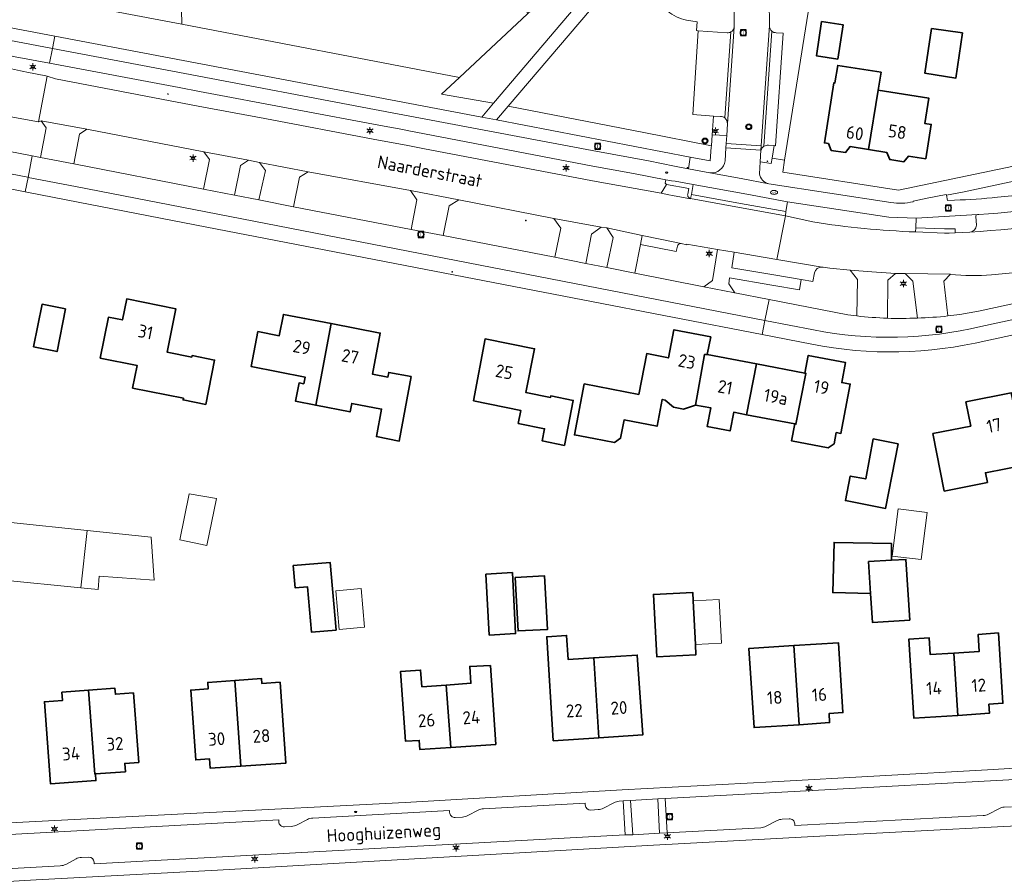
# Model space of a CAD drawing. Header units: metres. Extents: x 140853 to 145288, y 474558 to 480269.
# Tile 240 of 256: x 143818 to 143956, y 478619 to 478738. Entities that reach past the tile are written whole.
import ezdxf
from ezdxf.enums import TextEntityAlignment as Align

# ---------------------------------------------------------------- set-up
doc = ezdxf.new("R2010")
doc.units = ezdxf.units.M
doc.header["$MEASUREMENT"] = 0
for name, color, linetype, lineweight in [('B-WE-GR-BEPLANTING_CULTUUR_BOSPLANTSOEN-G', 90, 'GR-PLANTSOEN', 18), ('B-WE-GR-BEPLANTING_CULTUUR_HEESTERS-G', 90, 'Continuous', 18), ('B-WE-GR-GRAS_KRUIDENRIJK-G', 80, 'Continuous', 18), ('B-WE-GR-GROENVOORZIENING-G', 80, 'Continuous', 18), ('B-WE-IE-TERREINAFSCHEIDING_KUNSTMATIG_HEKWERK-G', 20, 'IE-TERREINAFSCHEIDING-KUNSTMATIG', 18), ('B-WE-KL-ET_LS_OV_LICHTMAST-S', 190, 'Continuous', 18), ('B-WE-KL-WATER_BRANDLEIDING_PUT-S', 150, 'Continuous', 18), ('B-WE-KL-WATER_PUT-S', 170, 'Continuous', 18), ('B-WE-OG-BEBOUWING-G', 7, 'Continuous', 35), ('B-WE-OG-BEBOUWING_BIJGEBOUW-G', 7, 'Continuous', 18), ('B-WE-OG-BEBOUWING_HUISNUMMER-T18', 10, 'Continuous', 18), ('B-WE-OG-BEBOUWING_STRAATNAAM-T18', 10, 'Continuous', 18), ('B-WE-OG-TERREIN_ERF-G', 7, 'Continuous', 18), ('B-WE-RI-DRAINAGE_PUT-S', 90, 'Continuous', 18), ('B-WE-RI-GWA_RIOOLPUT-S', 30, 'Continuous', 18), ('B-WE-VH-GOOT-G', 170, 'Continuous', 18), ('B-WE-VH-VERHARDING_ASFALT-G', 252, 'Continuous', 18), ('B-WE-VH-VERHARDING_BETON-G', 252, 'Continuous', 18), ('B-WE-VH-VERHARDING_BETONSTRAATSTEEN-G', 252, 'Continuous', 18), ('B-WE-VH-VERHARDING_FUNDERING_ZAND-G', 7, 'Continuous', 18), ('B-WE-VH-VERHARDING_TEGEL-G', 252, 'Continuous', 18), ('X-XX-XX-ALGEMEEN-S', 7, 'Continuous', 18)]:
    doc.layers.add(name, color=color, linetype=linetype, lineweight=lineweight)
doc.styles.add('NLCS-ISO', font='txt')
doc.linetypes.add('GR-PLANTSOEN', pattern='A,0,[179,NLCS.shx,S=2,R=0,X=0,Y=0],-4', length=4)
doc.linetypes.add('IE-TERREINAFSCHEIDING-KUNSTMATIG', pattern='A,4,[82,NLCS.shx,S=0.75,R=90,X=0,Y=0],4,-2', length=10)

# ---------------------------------------------------------------- blocks, each defined once
blk = doc.blocks.new('SIE-WEG_AFVALBAK_TYPE_01')
for radius in [0.25, 0.156]:
    blk.add_circle((0, 0), radius)
blk = doc.blocks.new('B-SIE-WEG_LICHTMAST-SO')
at = {"ltscale": 0.1}
for p, q in [((-1.1, 0.63), (-2.19, 1.27)), ((0, 1.27), (0, 2.53)), ((1.1, 0.63), (2.19, 1.27)), ((-1.1, -0.63), (-2.19, -1.27)), ((0, -1.27), (0, -2.53)), ((1.1, -0.63), (2.19, -1.27))]:
    blk.add_line(p, q, dxfattribs=at)
at = {"flags": 128}
for points in [[(-1.16, 0.5), (1.16, 0.5)], [(-1.16, -0.5), (1.16, -0.5)]]:
    blk.add_lwpolyline(points, dxfattribs=at)
at = {"ltscale": 0.1}
blk.add_circle((0, 0), 1.27, dxfattribs=at)
at = {"style": 'NLCS-ISO'}
blk.add_attdef('TYPE', text='', height=1.8, dxfattribs=at).set_placement((0, 2.53), align=Align.BOTTOM_CENTER)
blk = doc.blocks.new('SRI-PUT_INSPECTIE-SO')
at = {"lineweight": -3, "flags": 128}
blk.add_lwpolyline([(-2, -2), (2, -2), (2, 2), (-2, 2)], close=True, dxfattribs=at)
at = {"lineweight": -3, "ltscale": 1.5}
blk.add_circle((0, 0), 2, dxfattribs=at)
at = {"ltscale": 0.1, "style": 'NLCS-ISO'}
blk.add_text('I', height=2.5, dxfattribs=at).set_placement((0, -0.01), align=Align.MIDDLE_CENTER)
blk = doc.blocks.new('SRI-DRAIN_PUT-SO')
at = {"lineweight": -3}
for radius in [2, 1.5]:
    blk.add_circle((0, 0), radius, dxfattribs=at)
blk = doc.blocks.new('SKL-WATERLEIDINGPUT-SO')
at = {"color": 0, "linetype": 'ByBlock', "lineweight": 18}
blk.add_ellipse((0, 0), major_axis=(2.5, 0), ratio=0.54, dxfattribs=at)
at = {"color": 0, "linetype": 'ByBlock', "lineweight": 18, "style": 'NLCS-ISO'}
blk.add_text('wl', height=1.8, dxfattribs=at).set_placement((0, 0), align=Align.MIDDLE_CENTER)
blk = doc.blocks.new('SIE-WEG_STRAATPOT_BRANDKRAAN-SO')
blk.add_ellipse((0, 0), major_axis=(-0.729, 0), ratio=0.685994)
at = {"style": 'NLCS-ISO'}
blk.add_text('BR', height=0.4, dxfattribs=at).set_placement((-0.3, -0.15))

msp = doc.modelspace()

# ---------------------------------------------------------------- linework, layer by layer
at = {"layer": 'B-WE-GR-BEPLANTING_CULTUUR_BOSPLANTSOEN-G', "ltscale": 0.2, "flags": 128}
msp.add_lwpolyline([(143752.79, 478763.575), (143748.222, 478763.195), (143750.563, 478757.841), (143750.563, 478757.841, -0.1656667), (143750.785, 478754.69), (143750.785, 478754.69), (143750.816, 478754.681), (143750.816, 478754.665), (143751.305, 478754.568), (143751.346, 478754.772), (143776.556, 478750), (143841.064, 478737.794), (143840.779, 478750), (143835.314, 478750), (143834.135, 478750), (143827.509, 478751.428), (143809.605, 478755.286), (143804.724, 478756.41), (143780.833, 478761.292), (143777.65, 478761.87), (143775.721, 478762.312), (143765.199, 478764.727), (143758.526, 478764.052), (143752.79, 478763.575)], format="xyb", close=True, dxfattribs=at)
at = {"layer": 'B-WE-GR-BEPLANTING_CULTUUR_HEESTERS-G', "ltscale": 0.2, "flags": 128}
msp.add_lwpolyline([(143808.721, 478739.651, 0.039774), (143815.99, 478737.524), (143815.99, 478737.524), (143823.325, 478736.134), (143838.58, 478733.244), (143860.158, 478729.133), (143882.983, 478724.844), (143884.612, 478726.761), (143877.353, 478728.029), (143879.861, 478730.364), (143879.861, 478730.364), (143841.064, 478737.794), (143776.556, 478750)], format="xyb", dxfattribs=at)
msp.add_lwpolyline([(143877.353, 478728.029), (143884.612, 478726.761), (143901.073, 478746.131), (143898.872, 478748.067), (143889.385, 478739.233), (143879.861, 478730.364), (143877.353, 478728.029)], close=True, dxfattribs=at)
msp.add_lwpolyline([(143908.958, 478739.641), (143902.345, 478744.81), (143886.649, 478726.365), (143905.624, 478722.676), (143915.056, 478720.842), (143915.158, 478722.348), (143915.336, 478724.98), (143912.453, 478725.195), (143913.213, 478736.877), (143912.968, 478736.915), (143913.052, 478738.152), (143911.591, 478738.388), (143911.591, 478738.388, -0.1394364), (143908.958, 478739.641)], format="xyb", close=True, dxfattribs=at)
at = {"layer": 'B-WE-GR-GRAS_KRUIDENRIJK-G', "ltscale": 0.2, "flags": 128}
msp.add_lwpolyline([(143812.666, 478733.019, 0.0374184), (143819.426, 478731.09), (143819.426, 478731.09), (143822.074, 478730.601), (143822.265, 478730.537), (143823.418, 478730.153), (143839.466, 478727.114), (143844.128, 478726.231), (143852.669, 478724.614), (143867.813, 478721.77), (143872.629, 478720.865), (143874.769, 478720.463), (143898.437, 478715.931), (143908.035, 478714.192), (143908.761, 478715.415), (143908.615, 478715.622), (143908.701, 478716.094), (143904.162, 478716.953), (143898.51, 478717.985), (143872.552, 478722.969), (143871.967, 478723.079), (143869.323, 478723.576), (143843.566, 478728.422), (143840.704, 478728.96), (143822.611, 478732.364), (143817.792, 478733.27)], format="xyb", dxfattribs=at)
for points in [[(143825.976, 478718.285), (143844.125, 478714.779), (143844.948, 478718.906), (143844.133, 478719.989), (143827.83, 478723.135), (143826.773, 478722.427), (143825.976, 478718.285)], [(143851.851, 478713.269), (143852.753, 478717.387), (143851.944, 478718.512), (143850.371, 478718.822), (143849.289, 478718.064), (143848.447, 478713.928), (143851.851, 478713.269)], [(143873.02, 478714.599), (143858.708, 478717.188), (143857.499, 478716.443), (143856.679, 478712.313), (143873.136, 478709.157), (143873.928, 478713.274), (143873.02, 478714.599)], [(143879.789, 478713.267), (143878.425, 478712.449), (143877.568, 478708.294), (143893.196, 478705.258), (143894.023, 478709.333), (143893.059, 478710.656), (143879.789, 478713.267)], [(143900.466, 478703.82), (143901.318, 478708.019), (143900.433, 478709.349), (143899.67, 478709.482), (143898.327, 478708.501), (143897.529, 478704.392), (143900.466, 478703.82)]]:
    msp.add_lwpolyline(points, close=True, dxfattribs=at)
for points in [[(143961.873, 478716.881), (143950.136, 478714.368), (143947.879, 478713.923), (143948.015, 478713.206), (143949.032, 478713.239), (143949.032, 478713.239, 0.0206464), (143955.039, 478713.659), (143955.039, 478713.659), (143958.017, 478713.934), (143960.989, 478714.272), (143962.978, 478714.503), (143962.978, 478714.503, 0.0233084), (143974.825, 478716.485), (143974.825, 478716.485), (143975.33, 478716.621), (143974.717, 478719.615), (143961.873, 478716.881)], [(143925.395, 478711.063), (143929.221, 478710.199), (143929.221, 478710.199, 0.0291859), (143943.573, 478708.795), (143943.573, 478708.795), (143943.612, 478709.383), (143943.676, 478710.738), (143939.819, 478710.84), (143925.7, 478713.024), (143925.447, 478711.656), (143925.395, 478711.063)], [(143904.371, 478703.058), (143914.019, 478701.131), (143915.2, 478702.002), (143915.914, 478706.348), (143911.626, 478707.074), (143911.612, 478707.009), (143910.846, 478707.202), (143910.846, 478707.202, 0.4256279), (143910.306, 478706.788), (143910.306, 478706.788), (143910.154, 478706.057), (143905.148, 478707.033), (143904.371, 478703.058)], [(143930.662, 478703.861), (143930.532, 478703.883), (143930.532, 478703.883, 0.3891791), (143929.46, 478703.082), (143929.46, 478703.082), (143929.24, 478701.872), (143927.616, 478702.159), (143927.381, 478700.722), (143923.495, 478701.38), (143917.607, 478702.376), (143917.468, 478701.53), (143918.312, 478700.301), (143923.108, 478699.374), (143934.121, 478697.245), (143935.376, 478697.068), (143935.459, 478702.148), (143934.447, 478703.454), (143931.62, 478703.723), (143930.662, 478703.861)], [(143943.846, 478696.776), (143943.2, 478701.942), (143942.134, 478703.011), (143940.772, 478703.012), (143939.71, 478702.047), (143939.649, 478696.749), (143939.649, 478696.749, 0.0202533), (143943.846, 478696.776)], [(143948.458, 478702.887), (143947.501, 478701.904), (143948.101, 478697.063), (143949.759, 478697.259), (143952.378, 478697.721), (143962.928, 478700.007), (143962.41, 478702.59), (143961.062, 478703.471), (143954.202, 478702.801), (143954.202, 478702.801, -0.0470055), (143948.458, 478702.887)]]:
    msp.add_lwpolyline(points, format="xyb", close=True, dxfattribs=at)
at = {"layer": 'B-WE-GR-GROENVOORZIENING-G', "ltscale": 0.2, "flags": 128}
for points in [[(143841.064, 478737.794), (143879.861, 478730.364), (143889.385, 478739.233), (143886.56, 478755.578), (143884.8, 478769.444), (143884.698, 478770.245), (143884.264, 478776.936), (143861.915, 478778.657), (143840.051, 478780.468), (143840.072, 478779.027), (143840.193, 478770.939), (143840.72, 478752.918), (143840.779, 478750), (143841.064, 478737.794)], [(143885.029, 478724.462), (143912.111, 478719.258), (143914.882, 478718.725), (143915.042, 478720.642), (143915.056, 478720.842), (143905.624, 478722.676), (143886.649, 478726.365), (143885.029, 478724.462)]]:
    msp.add_lwpolyline(points, close=True, dxfattribs=at)
msp.add_lwpolyline([(143921.98, 478720.209), (143921.853, 478718.588), (143923.414, 478718.349), (143923.537, 478719.086), (143923.835, 478720.845), (143923.025, 478720.895), (143923.025, 478720.895, 0.1702564), (143922.403, 478720.763), (143922.403, 478720.763, 0.1893814), (143921.98, 478720.209)], format="xyb", close=True, dxfattribs=at)
at = {"layer": 'B-WE-IE-TERREINAFSCHEIDING_KUNSTMATIG_HEKWERK-G', "ltscale": 0.2, "flags": 128}
for points in [[(143776.556, 478750), (143841.064, 478737.794)], [(143841.064, 478737.794), (143840.779, 478750)], [(143889.385, 478739.233), (143879.861, 478730.364)]]:
    msp.add_lwpolyline(points, dxfattribs=at)
at = {"layer": 'B-WE-OG-BEBOUWING-G', "ltscale": 0.2, "flags": 128}
for points in [[(143930.454, 478738.197), (143929.716, 478733.404), (143932.71, 478732.943), (143933.448, 478737.736), (143930.454, 478738.197)], [(143945.798, 478737.22), (143944.882, 478730.95), (143949.198, 478730.265), (143950.122, 478736.588), (143945.798, 478737.22)], [(143937.006, 478720.287), (143938.364, 478728.61), (143938.762, 478731.093), (143932.706, 478732.051), (143932.319, 478729.602), (143932.161, 478729.627), (143930.835, 478721.238), (143931.399, 478721.149), (143931.789, 478720.18), (143933.786, 478719.888), (143934.448, 478720.708), (143937.006, 478720.287)], [(143937.006, 478720.287), (143939.564, 478719.867), (143939.978, 478718.89), (143941.935, 478718.595), (143942.59, 478719.396), (143944.994, 478719.012), (143945.762, 478723.811), (143944.854, 478723.956), (143945.418, 478727.481), (143938.364, 478728.61), (143937.006, 478720.287)], [(143844.42, 478684.716), (143845.658, 478690.901), (143842.501, 478691.538), (143842.46, 478691.332), (143839.009, 478692.029), (143840.228, 478698.067), (143833.38, 478699.449), (143832.786, 478696.509), (143830.83, 478696.882), (143829.681, 478691.194), (143834.837, 478690.152), (143834.201, 478687.006), (143841.307, 478685.57), (143841.264, 478685.354), (143844.42, 478684.716)], [(143824.852, 478698.04), (143821.559, 478698.704), (143820.36, 478692.756), (143823.653, 478692.092), (143824.852, 478698.04)], [(143861.92, 478696.005), (143855.276, 478697.288), (143854.7, 478694.303), (143851.715, 478694.879), (143850.77, 478689.989), (143858.301, 478688.534), (143858.119, 478687.592), (143857.461, 478687.719), (143856.964, 478685.147), (143859.782, 478684.602), (143861.92, 478696.005)], [(143861.92, 478696.005), (143859.782, 478684.602), (143864.583, 478683.674), (143864.813, 478684.862), (143868.995, 478684.054), (143868.254, 478680.215), (143871.443, 478679.599), (143873.099, 478688.598), (143869.985, 478689.172), (143869.862, 478688.534), (143867.692, 478688.953), (143868.798, 478694.677), (143861.92, 478696.005)], [(143897.271, 478687.583), (143895.924, 478680.462), (143898.655, 478679.945), (143901.521, 478679.403), (143902.367, 478679.98), (143902.867, 478682.554), (143907.458, 478681.663), (143908.185, 478685.403), (143908.617, 478685.319), (143909.756, 478684.314), (143911.169, 478684.039), (143912.851, 478684.633), (143914.094, 478691.705), (143914.483, 478691.668), (143914.961, 478694.132), (143909.818, 478695.13), (143909.058, 478691.213), (143906.015, 478691.804), (143904.908, 478686.101), (143897.271, 478687.583)], [(143881.841, 478685.231), (143888.441, 478683.863), (143888.07, 478682.071), (143891.751, 478681.308), (143891.406, 478679.644), (143894.52, 478678.998), (143895.763, 478685.282), (143892.624, 478685.903), (143892.581, 478685.687), (143889.148, 478686.366), (143890.36, 478692.497), (143883.435, 478693.866), (143881.841, 478685.231)], [(143912.851, 478684.633), (143914.984, 478684.226), (143914.487, 478681.628), (143917.673, 478681.02), (143918.169, 478683.617), (143919.959, 478683.276), (143921.334, 478690.368), (143914.483, 478691.668), (143914.094, 478691.705), (143912.851, 478684.633)], [(143928.105, 478689.083), (143928.265, 478689.051), (143926.86, 478681.956), (143926.698, 478681.988), (143926.249, 478679.626), (143931.358, 478678.657), (143932.2, 478679.23), (143932.496, 478680.792), (143933.145, 478680.669), (143934.449, 478687.543), (143933.27, 478687.768), (143933.802, 478690.548), (143928.577, 478691.548), (143928.105, 478689.083)], [(143928.105, 478689.083), (143921.334, 478690.368), (143919.959, 478683.276), (143926.698, 478681.988), (143926.86, 478681.956), (143928.265, 478689.051), (143928.105, 478689.083)], [(143956.918, 478686.331), (143950.602, 478685.073), (143951.274, 478681.699), (143945.988, 478680.646), (143947.586, 478672.624), (143953.608, 478673.823), (143953.34, 478675.167), (143959.013, 478676.297), (143956.918, 478686.331)], [(143941.132, 478679.229), (143937.671, 478679.899), (143936.61, 478674.311), (143934.453, 478674.716), (143933.787, 478671.28), (143939.383, 478670.197), (143941.132, 478679.229)], [(143940.226, 478662.958), (143940.213, 478665.302), (143932.185, 478665.449), (143932.017, 478658.44), (143937.287, 478658.313), (143937.012, 478662.759), (143940.226, 478662.958)], [(143862.621, 478653.211), (143861.817, 478662.633), (143856.651, 478662.219), (143856.918, 478659.096), (143858.645, 478659.243), (143859.185, 478652.917), (143862.621, 478653.211)], [(143937.287, 478658.313), (143937.538, 478654.271), (143942.763, 478654.595), (143942.236, 478663.083), (143940.226, 478662.958), (143937.012, 478662.759), (143937.287, 478658.313)], [(143884.002, 478652.519), (143887.695, 478652.711), (143887.252, 478661.226), (143883.56, 478661.002), (143884.002, 478652.519)], [(143887.664, 478660.55), (143888.052, 478653.084), (143892.154, 478653.282), (143891.764, 478660.763), (143887.664, 478660.55)], [(143912.822, 478651.202), (143912.507, 478657.268), (143912.444, 478658.465), (143906.966, 478658.18), (143907.419, 478649.477), (143912.897, 478649.762), (143912.822, 478651.202)], [(143898.626, 478649.337), (143895.039, 478649.109), (143894.826, 478652.452), (143892.052, 478652.276), (143892.975, 478637.765), (143899.339, 478638.171), (143898.626, 478649.337)], [(143948.92, 478649.98), (143945.621, 478649.775), (143945.475, 478652.131), (143942.651, 478651.956), (143943.335, 478640.901), (143949.478, 478641.302), (143948.92, 478649.98)], [(143949.478, 478641.302), (143953.901, 478641.59), (143953.818, 478642.857), (143955.784, 478642.985), (143955.144, 478652.804), (143952.311, 478652.574), (143952.458, 478650.199), (143948.92, 478649.98), (143949.478, 478641.302)], [(143927.313, 478639.998), (143926.568, 478651.042), (143920.285, 478650.648), (143921.017, 478639.582), (143927.313, 478639.998)], [(143927.313, 478639.998), (143931.569, 478640.28), (143931.485, 478641.557), (143933.422, 478641.685), (143932.792, 478651.432), (143926.568, 478651.042), (143927.313, 478639.998)], [(143899.339, 478638.171), (143905.46, 478638.562), (143904.697, 478649.723), (143898.626, 478649.337), (143899.339, 478638.171)], [(143877.992, 478645.534), (143878.649, 478636.818), (143884.922, 478637.235), (143884.19, 478648.251), (143881.299, 478648.127), (143881.473, 478645.793), (143877.992, 478645.534)], [(143877.992, 478645.534), (143874.612, 478645.283), (143874.438, 478647.617), (143871.616, 478647.407), (143872.339, 478637.682), (143874.255, 478637.809), (143874.34, 478636.531), (143878.649, 478636.818), (143877.992, 478645.534)], [(143848.499, 478646.179), (143844.709, 478645.909), (143844.773, 478645.011), (143842.329, 478644.837), (143843.023, 478635.08), (143844.949, 478635.21), (143845.035, 478633.933), (143849.304, 478634.22), (143848.499, 478646.179)], [(143848.499, 478646.179), (143849.304, 478634.22), (143855.63, 478634.646), (143854.803, 478645.926), (143852.26, 478645.745), (143852.21, 478646.443), (143848.499, 478646.179)], [(143829.002, 478633.114), (143828.905, 478633.107), (143828.054, 478644.807), (143824.338, 478644.522), (143824.425, 478643.385), (143821.875, 478643.19), (143822.713, 478631.738), (143829.07, 478632.203), (143829.002, 478633.114)], [(143828.054, 478644.807), (143828.905, 478633.107), (143829.002, 478633.114), (143833.196, 478633.421), (143833.11, 478634.596), (143835.065, 478634.739), (143834.324, 478644.434), (143831.801, 478644.241), (143831.737, 478645.088), (143828.054, 478644.807)]]:
    msp.add_lwpolyline(points, close=True, dxfattribs=at)
at = {"layer": 'B-WE-OG-BEBOUWING_BIJGEBOUW-G', "ltscale": 0.2, "flags": 128}
for points in [[(143844.585, 478665.031), (143845.907, 478671.598), (143842.098, 478672.211), (143840.806, 478665.792), (143844.585, 478665.031)], [(143940.3, 478663.506), (143944.337, 478663.066), (143945.189, 478669.606), (143941.163, 478670.131), (143940.3, 478663.506)], [(143826.961, 478659.105), (143827.862, 478667.117), (143817.173, 478668.218), (143815.77, 478660.204), (143826.961, 478659.105)], [(143827.862, 478667.117), (143826.961, 478659.105), (143829.391, 478658.867), (143829.522, 478660.732), (143837.209, 478660.19), (143836.803, 478666.196), (143827.862, 478667.117)], [(143863.04, 478653.295), (143866.601, 478653.594), (143866.144, 478659.027), (143862.586, 478658.702), (143863.04, 478653.295)], [(143912.822, 478651.202), (143916.455, 478651.392), (143916.139, 478657.457), (143912.507, 478657.268), (143912.822, 478651.202)]]:
    msp.add_lwpolyline(points, close=True, dxfattribs=at)
at = {"layer": 'B-WE-OG-TERREIN_ERF-G', "ltscale": 0.2, "flags": 128}
for points in [[(143930.226, 478750), (143925.278, 478718.798), (143925.035, 478717.16), (143941.199, 478714.623), (143977.577, 478722.231), (143980.018, 478722.732), (144000, 478727.082), (144028.723, 478733.33), (144028.661, 478733.624), (144032.086, 478734.344), (144032.148, 478734.051), (144036.979, 478735.067), (144036.961, 478735.165), (144040.851, 478736.035), (144042.831, 478736.484), (144043.029, 478736.564), (144060.952, 478741.922)], [(143809.776, 478625.904), (143843.164, 478627.62), (143872.27, 478629.136), (143902.571, 478630.919), (143923.525, 478632.028), (143953.611, 478633.708), (143988.701, 478635.808)], [(143966.637, 478626.319), (143932.752, 478624.567), (143906.149, 478623.111), (143872.771, 478621.197), (143846.043, 478619.694), (143820.714, 478618.318), (143792.429, 478616.661)]]:
    msp.add_lwpolyline(points, dxfattribs=at)
for points in [[(143930.454, 478738.197), (143933.448, 478737.736), (143932.71, 478732.943), (143929.716, 478733.404), (143930.454, 478738.197)], [(143945.798, 478737.22), (143950.122, 478736.588), (143949.198, 478730.265), (143944.882, 478730.95), (143945.798, 478737.22)], [(143938.364, 478728.61), (143945.418, 478727.481), (143944.854, 478723.956), (143945.762, 478723.811), (143944.994, 478719.012), (143942.59, 478719.396), (143941.935, 478718.595), (143939.978, 478718.89), (143939.564, 478719.867), (143937.006, 478720.287), (143934.448, 478720.708), (143933.786, 478719.888), (143931.789, 478720.18), (143931.399, 478721.149), (143930.835, 478721.238), (143932.161, 478729.627), (143932.319, 478729.602), (143932.706, 478732.051), (143938.762, 478731.093), (143938.364, 478728.61)], [(143844.42, 478684.716), (143841.264, 478685.354), (143841.307, 478685.57), (143834.201, 478687.006), (143834.837, 478690.152), (143829.681, 478691.194), (143830.83, 478696.882), (143832.786, 478696.509), (143833.38, 478699.449), (143840.228, 478698.067), (143839.009, 478692.029), (143842.46, 478691.332), (143842.501, 478691.538), (143845.658, 478690.901), (143844.42, 478684.716)], [(143824.852, 478698.04), (143823.653, 478692.092), (143820.36, 478692.756), (143821.559, 478698.704), (143824.852, 478698.04)], [(143859.782, 478684.602), (143856.964, 478685.147), (143857.461, 478687.719), (143858.119, 478687.592), (143858.301, 478688.534), (143850.77, 478689.989), (143851.715, 478694.879), (143854.7, 478694.303), (143855.276, 478697.288), (143861.92, 478696.005), (143868.798, 478694.677), (143867.692, 478688.953), (143869.862, 478688.534), (143869.985, 478689.172), (143873.099, 478688.598), (143871.443, 478679.599), (143868.254, 478680.215), (143868.995, 478684.054), (143864.813, 478684.862), (143864.583, 478683.674), (143859.782, 478684.602)], [(143919.959, 478683.276), (143918.169, 478683.617), (143917.673, 478681.02), (143914.487, 478681.628), (143914.984, 478684.226), (143912.851, 478684.633), (143911.169, 478684.039), (143909.756, 478684.314), (143908.617, 478685.319), (143908.185, 478685.403), (143907.458, 478681.663), (143902.867, 478682.554), (143902.367, 478679.98), (143901.521, 478679.403), (143898.655, 478679.945), (143895.924, 478680.462), (143897.271, 478687.583), (143904.908, 478686.101), (143906.015, 478691.804), (143909.058, 478691.213), (143909.818, 478695.13), (143914.961, 478694.132), (143914.483, 478691.668), (143921.334, 478690.368), (143928.105, 478689.083), (143928.577, 478691.548), (143933.802, 478690.548), (143933.27, 478687.768), (143934.449, 478687.543), (143933.145, 478680.669), (143932.496, 478680.792), (143932.2, 478679.23), (143931.358, 478678.657), (143926.249, 478679.626), (143926.698, 478681.988), (143919.959, 478683.276)], [(143881.841, 478685.231), (143883.435, 478693.866), (143890.36, 478692.497), (143889.148, 478686.366), (143892.581, 478685.687), (143892.624, 478685.903), (143895.763, 478685.282), (143894.52, 478678.998), (143891.406, 478679.644), (143891.751, 478681.308), (143888.07, 478682.071), (143888.441, 478683.863), (143881.841, 478685.231)], [(143959.013, 478676.297), (143953.34, 478675.167), (143953.608, 478673.823), (143947.586, 478672.624), (143945.988, 478680.646), (143951.274, 478681.699), (143950.602, 478685.073), (143956.918, 478686.331), (143964.062, 478687.754), (143965.086, 478682.615), (143973.167, 478684.225), (143974.369, 478678.194), (143963.59, 478676.046), (143962.884, 478679.413), (143958.932, 478678.626), (143959.381, 478676.37), (143959.013, 478676.297)], [(143941.132, 478679.229), (143939.383, 478670.197), (143933.787, 478671.28), (143934.453, 478674.716), (143936.61, 478674.311), (143937.671, 478679.899), (143941.132, 478679.229)], [(143937.287, 478658.313), (143932.017, 478658.44), (143932.185, 478665.449), (143940.213, 478665.302), (143940.226, 478662.958), (143942.236, 478663.083), (143942.763, 478654.595), (143937.538, 478654.271), (143937.287, 478658.313)], [(143862.621, 478653.211), (143859.185, 478652.917), (143858.645, 478659.243), (143856.918, 478659.096), (143856.651, 478662.219), (143861.817, 478662.633), (143862.621, 478653.211)], [(143884.002, 478652.519), (143883.56, 478661.002), (143887.252, 478661.226), (143887.695, 478652.711), (143884.002, 478652.519)], [(143887.664, 478660.55), (143891.764, 478660.763), (143892.154, 478653.282), (143888.052, 478653.084), (143887.664, 478660.55)], [(143912.507, 478657.268), (143912.822, 478651.202), (143912.897, 478649.762), (143907.419, 478649.477), (143906.966, 478658.18), (143912.444, 478658.465), (143912.507, 478657.268)], [(143898.626, 478649.337), (143904.697, 478649.723), (143905.46, 478638.562), (143899.339, 478638.171), (143892.975, 478637.765), (143892.052, 478652.276), (143894.826, 478652.452), (143895.039, 478649.109), (143898.626, 478649.337)], [(143948.92, 478649.98), (143952.458, 478650.199), (143952.311, 478652.574), (143955.144, 478652.804), (143955.784, 478642.985), (143953.818, 478642.857), (143953.901, 478641.59), (143949.478, 478641.302), (143943.335, 478640.901), (143942.651, 478651.956), (143945.475, 478652.131), (143945.621, 478649.775), (143948.92, 478649.98)], [(143926.568, 478651.042), (143932.792, 478651.432), (143933.422, 478641.685), (143931.485, 478641.557), (143931.569, 478640.28), (143927.313, 478639.998), (143921.017, 478639.582), (143920.285, 478650.648), (143926.568, 478651.042)], [(143878.649, 478636.818), (143874.34, 478636.531), (143874.255, 478637.809), (143872.339, 478637.682), (143871.616, 478647.407), (143874.438, 478647.617), (143874.612, 478645.283), (143877.992, 478645.534), (143881.473, 478645.793), (143881.299, 478648.127), (143884.19, 478648.251), (143884.922, 478637.235), (143878.649, 478636.818)], [(143849.304, 478634.22), (143845.035, 478633.933), (143844.949, 478635.21), (143843.023, 478635.08), (143842.329, 478644.837), (143844.773, 478645.011), (143844.709, 478645.909), (143848.499, 478646.179), (143852.21, 478646.443), (143852.26, 478645.745), (143854.803, 478645.926), (143855.63, 478634.646), (143849.304, 478634.22)], [(143828.054, 478644.807), (143831.737, 478645.088), (143831.801, 478644.241), (143834.324, 478644.434), (143835.065, 478634.739), (143833.11, 478634.596), (143833.196, 478633.421), (143829.002, 478633.114), (143829.07, 478632.203), (143822.713, 478631.738), (143821.875, 478643.19), (143824.425, 478643.385), (143824.338, 478644.522), (143828.054, 478644.807)]]:
    msp.add_lwpolyline(points, close=True, dxfattribs=at)
msp.add_lwpolyline([(144000, 478703.684), (143953.387, 478693.613), (143953.387, 478693.613, -0.1088814), (143929.076, 478693.134), (143929.076, 478693.134), (143922.161, 478694.469), (143897.106, 478699.307), (143844.577, 478709.487), (143823.228, 478713.592), (143819.204, 478714.384), (143799.832, 478718.194)], format="xyb", dxfattribs=at)
at = {"layer": 'B-WE-VH-GOOT-G', "ltscale": 0.2, "flags": 128}
for points in [[(143917.299, 478723.895), (143918.255, 478737.43)], [(143921.994, 478720.819), (143923.158, 478737.616)]]:
    msp.add_lwpolyline(points, dxfattribs=at)
at = {"layer": 'B-WE-VH-VERHARDING_ASFALT-G', "ltscale": 0.2, "flags": 128}
for points in [[(143800.163, 478738.482, -0.0259819), (143804.015, 478737.338), (143804.015, 478737.338), (143808.383, 478735.701), (143808.383, 478735.701, 0.0411714), (143814.477, 478733.992), (143814.477, 478733.992), (143817.792, 478733.27), (143822.611, 478732.364), (143823, 478734.418), (143815.942, 478735.753), (143815.942, 478735.753, -0.0423423), (143808.244, 478737.977), (143808.244, 478737.977), (143801.677, 478740.263)], [(143958.017, 478713.934), (143955.039, 478713.659), (143955.039, 478713.659, -0.0206464), (143949.032, 478713.239), (143949.032, 478713.239), (143948.015, 478713.206), (143947.879, 478713.923), (143947.865, 478714.014), (143945.201, 478713.491), (143943.235, 478713.106), (143943.236, 478713.015), (143943.236, 478713.015, -0.0999763), (143940.135, 478712.913), (143940.135, 478712.913), (143923.058, 478715.515), (143919.231, 478716.252), (143914.834, 478717.032), (143911.854, 478717.618), (143910.387, 478717.903), (143909.897, 478717.998), (143906.256, 478718.704), (143898.423, 478720.169), (143868.011, 478725.877), (143841.484, 478730.922), (143823, 478734.418), (143822.611, 478732.364), (143840.704, 478728.96), (143843.566, 478728.422), (143869.323, 478723.576), (143871.967, 478723.079), (143872.552, 478722.969), (143898.51, 478717.985), (143904.162, 478716.953), (143908.701, 478716.094), (143909.485, 478715.953), (143909.978, 478715.865), (143912.517, 478715.409), (143920.022, 478714.056), (143925.7, 478713.024), (143939.819, 478710.84), (143943.676, 478710.738), (143952.215, 478711.217), (143952.415, 478711.228), (143952.415, 478711.228, 0.0300727), (143973.627, 478713.98)], [(143817.179, 478724.891), (143821.058, 478724.168), (143822.265, 478730.537), (143822.074, 478730.601), (143819.426, 478731.09), (143819.426, 478731.09, -0.0374184), (143812.666, 478733.019)], [(143974.246, 478711.741, -0.028127), (143951.138, 478708.743), (143951.138, 478708.743), (143949.12, 478708.655), (143948.261, 478708.623), (143947.609, 478708.642), (143943.573, 478708.795), (143943.573, 478708.795, -0.0291859), (143929.221, 478710.199), (143929.221, 478710.199), (143925.395, 478711.063), (143924.186, 478704.959), (143930.532, 478703.883), (143930.662, 478703.861), (143931.62, 478703.723), (143934.447, 478703.454), (143937.48, 478703.221), (143940.772, 478703.012), (143942.134, 478703.011), (143948.458, 478702.887), (143948.458, 478702.887, 0.0470055), (143954.202, 478702.801), (143954.202, 478702.801), (143961.062, 478703.471)], [(143962.928, 478700.007), (143952.378, 478697.721), (143949.759, 478697.259), (143948.101, 478697.063), (143948.101, 478697.063, -0.0176254), (143943.846, 478696.776), (143943.846, 478696.776, -0.0202533), (143939.649, 478696.749), (143939.649, 478696.749, -0.0203692), (143935.376, 478697.068), (143935.376, 478697.068), (143934.121, 478697.245), (143923.108, 478699.374), (143922.543, 478696.447), (143929.315, 478695.132), (143929.315, 478695.132, 0.108018), (143952.7, 478695.604), (143952.7, 478695.604), (143979.481, 478701.346)]]:
    msp.add_lwpolyline(points, format="xyb", dxfattribs=at)
for points in [[(143800.917, 478723.171), (143791.393, 478724.797), (143780.671, 478726.682), (143765.247, 478729.684), (143745.754, 478733.45), (143740.55, 478734.466), (143717.319, 478738.933), (143712.391, 478739.905), (143711.538, 478740.073), (143710.96, 478737.073), (143716.105, 478736.087), (143780.924, 478723.581), (143787.763, 478722.378), (143787.836, 478722.365), (143797.679, 478720.645), (143819.591, 478716.424), (143819.605, 478716.421), (143820.194, 478719.417), (143820.159, 478719.424), (143800.968, 478723.162), (143800.917, 478723.171)], [(143858.708, 478717.188), (143873.02, 478714.599), (143879.789, 478713.267), (143893.059, 478710.656), (143899.67, 478709.482), (143900.433, 478709.349), (143905.398, 478708.279), (143907.894, 478707.785), (143908.385, 478707.689), (143910.846, 478707.202), (143911.612, 478707.009), (143911.626, 478707.074), (143915.914, 478706.348), (143918.244, 478705.967), (143924.186, 478704.959), (143925.395, 478711.063), (143918.99, 478712.188), (143912.153, 478713.47), (143912.133, 478713.433), (143909.609, 478713.901), (143909.117, 478713.992), (143908.035, 478714.192), (143898.437, 478715.931), (143874.769, 478720.463), (143872.629, 478720.865), (143867.813, 478721.77), (143852.669, 478724.614), (143844.128, 478726.231), (143839.466, 478727.114), (143823.418, 478730.153), (143822.265, 478730.537), (143821.058, 478724.168), (143821.126, 478724.155), (143821.413, 478724.289), (143827.83, 478723.135), (143844.133, 478719.989), (143850.371, 478718.822), (143851.944, 478718.512), (143858.708, 478717.188)], [(143914.019, 478701.131), (143904.371, 478703.058), (143900.466, 478703.82), (143897.529, 478704.392), (143893.196, 478705.258), (143877.568, 478708.294), (143873.136, 478709.157), (143856.679, 478712.313), (143851.851, 478713.269), (143848.447, 478713.928), (143844.125, 478714.779), (143825.976, 478718.285), (143821.35, 478719.192), (143820.194, 478719.417), (143819.605, 478716.421), (143826.204, 478715.15), (143922.543, 478696.447), (143923.108, 478699.374), (143918.312, 478700.301), (143914.019, 478701.131)]]:
    msp.add_lwpolyline(points, close=True, dxfattribs=at)
at = {"layer": 'B-WE-VH-VERHARDING_BETON-G', "ltscale": 0.2, "flags": 128}
msp.add_lwpolyline([(143949.12, 478708.655), (143949.098, 478709.246), (143948.325, 478709.228), (143947.61, 478709.238), (143943.612, 478709.383), (143943.573, 478708.795), (143947.609, 478708.642), (143948.261, 478708.623), (143949.12, 478708.655)], close=True, dxfattribs=at)
at = {"layer": 'B-WE-VH-VERHARDING_BETONSTRAATSTEEN-G', "ltscale": 0.2, "flags": 128}
for points in [[(143923.052, 478748.012), (143923.158, 478737.616), (143923.158, 478737.616, 0.2353027), (143923.514, 478736.827), (143923.514, 478736.827, 0.1695358), (143924.115, 478736.607), (143924.115, 478736.607), (143925.084, 478736.538), (143924.026, 478720.83), (143923.835, 478720.845), (143923.537, 478719.086), (143925.278, 478718.798), (143930.226, 478750)], [(143918.2, 478741.712), (143918.255, 478737.43), (143918.255, 478737.43, -0.2384256), (143917.767, 478736.718), (143917.767, 478736.718), (143916.915, 478724.72), (143916.915, 478724.72, -0.2374695), (143917.299, 478723.895), (143917.299, 478723.895), (143917.198, 478722.25), (143917.131, 478721.158), (143921.994, 478720.819), (143921.98, 478720.209), (143921.98, 478720.209, -0.1893814), (143922.403, 478720.763), (143922.403, 478720.763), (143923.514, 478736.827), (143923.514, 478736.827, -0.2353027), (143923.158, 478737.616), (143923.158, 478737.616), (143923.052, 478748.012)], [(143908.958, 478739.641, 0.1394364), (143911.591, 478738.388), (143911.591, 478738.388), (143913.052, 478738.152), (143912.968, 478736.915), (143913.213, 478736.877), (143917.268, 478736.599), (143917.268, 478736.599, 0.1347312), (143917.767, 478736.718), (143917.767, 478736.718, 0.2384256), (143918.255, 478737.43), (143918.255, 478737.43), (143918.2, 478741.712)], [(143785.364, 478622.947), (143854.619, 478626.705), (143854.632, 478626.452), (143854.632, 478626.452, 0.4142959), (143855.4, 478625.738), (143855.4, 478625.738), (143856.406, 478625.781), (143856.406, 478625.781, 0.0811815), (143857.169, 478625.993), (143857.169, 478625.993), (143858.613, 478626.763), (143858.613, 478626.763, -0.0681107), (143859.363, 478626.964), (143859.363, 478626.964), (143878.472, 478628.012), (143878.49, 478627.762), (143878.49, 478627.762, 0.4285799), (143879.276, 478627.043), (143879.276, 478627.043), (143880.268, 478627.091), (143880.268, 478627.091, 0.0604346), (143881.044, 478627.296), (143881.044, 478627.296), (143882.475, 478628.064), (143882.475, 478628.064, -0.112312), (143883.231, 478628.263), (143883.231, 478628.263), (143897.423, 478629.042), (143897.435, 478628.783), (143897.435, 478628.783, 0.4013092), (143898.216, 478628.064), (143898.216, 478628.064), (143899.23, 478628.142), (143899.23, 478628.142, 0.0936859), (143899.975, 478628.332), (143899.975, 478628.332), (143901.423, 478629.098), (143901.423, 478629.098, -0.1036606), (143902.164, 478629.307), (143902.164, 478629.307), (143902.719, 478629.349), (143903.777, 478629.431), (143907.564, 478629.631), (143907.564, 478629.631), (143908.606, 478629.67), (143977.171, 478633.4)], [(143977.171, 478633.4), (143908.606, 478629.67), (143908.877, 478624.913), (143921.95, 478625.605), (143921.95, 478625.605, 0.1205795), (143922.707, 478625.838), (143922.707, 478625.838), (143924.237, 478626.608), (143924.237, 478626.608, -0.083653), (143924.929, 478626.804), (143924.929, 478626.804), (143925.931, 478626.86), (143925.931, 478626.86, -0.4218217), (143926.695, 478626.14), (143926.695, 478626.14), (143926.709, 478625.897), (143953.005, 478627.315), (143953.005, 478627.315, 0.1153127), (143953.768, 478627.515), (143953.768, 478627.515), (143955.21, 478628.269), (143955.21, 478628.269, -0.0852491), (143955.961, 478628.491), (143955.961, 478628.491), (143956.97, 478628.545)], [(143807.304, 478619.368), (143824.105, 478620.29), (143824.105, 478620.29, 0.0949603), (143824.861, 478620.488), (143824.861, 478620.488), (143826.298, 478621.27), (143826.298, 478621.27, -0.1051974), (143827.058, 478621.462), (143827.058, 478621.462), (143828.053, 478621.507), (143828.053, 478621.507, -0.407154), (143828.832, 478620.778), (143828.832, 478620.778), (143828.835, 478620.548), (143903.001, 478624.597), (143902.719, 478629.349), (143902.164, 478629.307), (143902.164, 478629.307, 0.1036606), (143901.423, 478629.098), (143901.423, 478629.098), (143899.975, 478628.332), (143899.975, 478628.332, -0.0936859), (143899.23, 478628.142), (143899.23, 478628.142), (143898.216, 478628.064), (143898.216, 478628.064, -0.4013092), (143897.435, 478628.783), (143897.435, 478628.783), (143897.423, 478629.042), (143883.231, 478628.263), (143883.231, 478628.263, 0.112312), (143882.475, 478628.064), (143882.475, 478628.064), (143881.044, 478627.296), (143881.044, 478627.296, -0.0604346), (143880.268, 478627.091), (143880.268, 478627.091), (143879.276, 478627.043), (143879.276, 478627.043, -0.4285799), (143878.49, 478627.762), (143878.49, 478627.762), (143878.472, 478628.012), (143859.363, 478626.964), (143859.363, 478626.964, 0.0681107), (143858.613, 478626.763), (143858.613, 478626.763), (143857.169, 478625.993), (143857.169, 478625.993, -0.0811815), (143856.406, 478625.781), (143856.406, 478625.781), (143855.4, 478625.738), (143855.4, 478625.738, -0.4142959), (143854.632, 478626.452), (143854.632, 478626.452), (143854.619, 478626.705), (143785.364, 478622.947)], [(143956.97, 478628.545), (143955.961, 478628.491), (143955.961, 478628.491, 0.0852491), (143955.21, 478628.269), (143955.21, 478628.269), (143953.768, 478627.515), (143953.768, 478627.515, -0.1153127), (143953.005, 478627.315), (143953.005, 478627.315), (143926.709, 478625.897), (143926.695, 478626.14), (143926.695, 478626.14, 0.4218217), (143925.931, 478626.86), (143925.931, 478626.86), (143924.929, 478626.804), (143924.929, 478626.804, 0.083653), (143924.237, 478626.608), (143924.237, 478626.608), (143922.707, 478625.838), (143922.707, 478625.838, -0.1205795), (143921.95, 478625.605), (143921.95, 478625.605), (143908.877, 478624.913), (143907.821, 478624.83), (143904.058, 478624.633), (143903.001, 478624.597), (143828.835, 478620.548), (143828.832, 478620.778), (143828.832, 478620.778, 0.407154), (143828.053, 478621.507), (143828.053, 478621.507), (143827.058, 478621.462), (143827.058, 478621.462, 0.1051974), (143826.298, 478621.27), (143826.298, 478621.27), (143824.861, 478620.488), (143824.861, 478620.488, -0.0949603), (143824.105, 478620.29), (143824.105, 478620.29), (143807.304, 478619.368)]]:
    msp.add_lwpolyline(points, format="xyb", dxfattribs=at)
for points in [[(143882.983, 478724.844), (143885.029, 478724.462), (143886.649, 478726.365), (143902.345, 478744.81), (143901.073, 478746.131), (143884.612, 478726.761), (143882.983, 478724.844)], [(143917.07, 478720.552), (143921.98, 478720.209), (143921.994, 478720.819), (143917.131, 478721.158), (143917.07, 478720.552)], [(143904.058, 478624.633), (143903.777, 478629.431), (143902.719, 478629.349), (143903.001, 478624.597), (143904.058, 478624.633)], [(143903.777, 478629.431), (143904.058, 478624.633), (143907.821, 478624.83), (143907.564, 478629.631), (143903.777, 478629.431)], [(143908.606, 478629.67), (143907.564, 478629.631), (143907.821, 478624.83), (143908.877, 478624.913), (143908.606, 478629.67)]]:
    msp.add_lwpolyline(points, close=True, dxfattribs=at)
for points in [[(143917.767, 478736.718, -0.1347312), (143917.268, 478736.599), (143917.268, 478736.599), (143913.213, 478736.877), (143912.453, 478725.195), (143915.336, 478724.98), (143916.314, 478724.936), (143916.314, 478724.936, -0.1629444), (143916.915, 478724.72), (143916.915, 478724.72), (143917.767, 478736.718)], [(143922.403, 478720.763, -0.1702564), (143923.025, 478720.895), (143923.025, 478720.895), (143923.835, 478720.845), (143924.026, 478720.83), (143925.084, 478736.538), (143924.115, 478736.607), (143924.115, 478736.607, -0.1695358), (143923.514, 478736.827), (143923.514, 478736.827), (143922.403, 478720.763)], [(143916.314, 478724.936), (143915.336, 478724.98), (143915.158, 478722.348), (143917.198, 478722.25), (143917.299, 478723.895), (143917.299, 478723.895, 0.2374695), (143916.915, 478724.72), (143916.915, 478724.72, 0.1629444), (143916.314, 478724.936)], [(143908.761, 478715.415), (143908.035, 478714.192), (143909.117, 478713.992), (143909.609, 478713.901), (143912.133, 478713.433), (143912.153, 478713.47), (143912.153, 478713.47, -0.455603), (143911.756, 478714.065), (143911.756, 478714.065), (143911.919, 478714.858), (143908.761, 478715.415)], [(143912.265, 478714.048), (143912.517, 478715.409), (143909.978, 478715.865), (143909.485, 478715.953), (143908.701, 478716.094), (143908.615, 478715.622), (143908.761, 478715.415), (143911.919, 478714.858), (143911.756, 478714.065), (143911.756, 478714.065, 0.455603), (143912.153, 478713.47), (143912.153, 478713.47), (143912.265, 478714.048)], [(143975.717, 478712.066, -0.4199006), (143974.554, 478712.896), (143974.554, 478712.896), (143974.349, 478713.859), (143974.349, 478713.859, 0.3721886), (143974.065, 478714.075), (143974.065, 478714.075), (143973.627, 478713.98), (143973.627, 478713.98, -0.0300727), (143952.415, 478711.228), (143952.415, 478711.228), (143952.215, 478711.217), (143952.215, 478711.217, 0.4283651), (143952.003, 478710.943), (143952.003, 478710.943), (143952.105, 478709.754), (143952.105, 478709.754, -0.369057), (143951.138, 478708.743), (143951.138, 478708.743, 0.028127), (143974.246, 478711.741), (143974.246, 478711.741), (143975.717, 478712.066)], [(143910.846, 478707.202), (143908.385, 478707.689), (143907.894, 478707.785), (143905.398, 478708.279), (143905.148, 478707.033), (143910.154, 478706.057), (143910.306, 478706.788), (143910.306, 478706.788, -0.4256279), (143910.846, 478707.202)], [(143930.532, 478703.883), (143924.186, 478704.959), (143918.244, 478705.967), (143917.898, 478703.797), (143923.771, 478702.807), (143927.616, 478702.159), (143929.24, 478701.872), (143929.46, 478703.082), (143929.46, 478703.082, -0.3891791), (143930.532, 478703.883)]]:
    msp.add_lwpolyline(points, format="xyb", close=True, dxfattribs=at)
for points in [[(143988.701, 478635.808), (143953.611, 478633.708), (143923.525, 478632.028), (143902.571, 478630.919), (143872.27, 478629.136), (143843.164, 478627.62), (143809.776, 478625.904)], [(143792.429, 478616.661), (143820.714, 478618.318), (143846.043, 478619.694), (143872.771, 478621.197), (143906.149, 478623.111), (143932.752, 478624.567), (143966.637, 478626.319)]]:
    msp.add_lwpolyline(points, dxfattribs=at)
at = {"layer": 'B-WE-VH-VERHARDING_FUNDERING_ZAND-G', "ltscale": 0.2, "flags": 128}
msp.add_lwpolyline([(143799.256, 478724.829, 0.3112379), (143800.917, 478723.171), (143800.917, 478723.171), (143800.968, 478723.162), (143820.159, 478719.424), (143820.194, 478719.417), (143821.35, 478719.192), (143822.115, 478723.332), (143821.413, 478724.289), (143821.126, 478724.155), (143821.058, 478724.168), (143817.179, 478724.891), (143817.179, 478724.891, 0.0465078), (143809.179, 478725.519), (143809.179, 478725.519, -0.0114594), (143804.554, 478725.43), (143804.554, 478725.43), (143803.976, 478725.43), (143799.315, 478725.58), (143799.256, 478724.829)], format="xyb", close=True, dxfattribs=at)
at = {"layer": 'B-WE-VH-VERHARDING_TEGEL-G', "ltscale": 0.2, "flags": 128}
for points in [[(143801.677, 478740.263), (143808.244, 478737.977), (143808.244, 478737.977, 0.0423423), (143815.942, 478735.753), (143815.942, 478735.753), (143823, 478734.418), (143823.325, 478736.134), (143815.99, 478737.524), (143815.99, 478737.524, -0.039774), (143808.721, 478739.651)], [(143977.577, 478722.231), (143941.199, 478714.623), (143925.035, 478717.16), (143925.035, 478717.16), (143925.278, 478718.798), (143923.537, 478719.086), (143923.414, 478718.349), (143921.853, 478718.588), (143921.753, 478716.905), (143921.753, 478716.905, 0.2756907), (143923.058, 478715.515), (143923.058, 478715.515), (143940.135, 478712.913), (143940.135, 478712.913, 0.0999763), (143943.236, 478713.015), (143943.236, 478713.015), (143943.235, 478713.106), (143945.201, 478713.491), (143947.865, 478714.014), (143947.879, 478713.923), (143950.136, 478714.368), (143961.873, 478716.881)], [(143979.481, 478701.346), (143952.7, 478695.604), (143952.7, 478695.604, -0.108018), (143929.315, 478695.132), (143929.315, 478695.132), (143922.543, 478696.447), (143922.161, 478694.469), (143929.076, 478693.134), (143929.076, 478693.134, 0.1088814), (143953.387, 478693.613), (143953.387, 478693.613), (144000, 478703.684)]]:
    msp.add_lwpolyline(points, format="xyb", dxfattribs=at)
for points in [[(143912.111, 478719.258), (143885.029, 478724.462), (143882.983, 478724.844), (143860.158, 478729.133), (143838.58, 478733.244), (143823.325, 478736.134), (143823, 478734.418), (143841.484, 478730.922), (143868.011, 478725.877), (143898.423, 478720.169), (143906.256, 478718.704), (143909.897, 478717.998), (143910.387, 478717.903), (143911.854, 478717.618), (143912.111, 478719.258)], [(143825.976, 478718.285), (143826.773, 478722.427), (143827.83, 478723.135), (143821.413, 478724.289), (143822.115, 478723.332), (143821.35, 478719.192), (143825.976, 478718.285)], [(143844.125, 478714.779), (143848.447, 478713.928), (143849.289, 478718.064), (143850.371, 478718.822), (143844.133, 478719.989), (143844.948, 478718.906), (143844.125, 478714.779)], [(143851.944, 478718.512), (143852.753, 478717.387), (143851.851, 478713.269), (143856.679, 478712.313), (143857.499, 478716.443), (143858.708, 478717.188), (143851.944, 478718.512)], [(143819.605, 478716.421), (143819.204, 478714.384), (143823.228, 478713.592), (143844.577, 478709.487), (143897.106, 478699.307), (143922.161, 478694.469), (143922.543, 478696.447), (143826.204, 478715.15), (143819.605, 478716.421)], [(143912.517, 478715.409), (143912.265, 478714.048), (143919.104, 478712.752), (143925.447, 478711.656), (143925.7, 478713.024), (143920.022, 478714.056), (143912.517, 478715.409)], [(143877.568, 478708.294), (143878.425, 478712.449), (143879.789, 478713.267), (143873.02, 478714.599), (143873.928, 478713.274), (143873.136, 478709.157), (143877.568, 478708.294)], [(143912.153, 478713.47), (143918.99, 478712.188), (143925.395, 478711.063), (143925.447, 478711.656), (143919.104, 478712.752), (143912.265, 478714.048), (143912.153, 478713.47)], [(143893.196, 478705.258), (143897.529, 478704.392), (143898.327, 478708.501), (143899.67, 478709.482), (143893.059, 478710.656), (143894.023, 478709.333), (143893.196, 478705.258)], [(143900.433, 478709.349), (143901.318, 478708.019), (143900.466, 478703.82), (143904.371, 478703.058), (143905.148, 478707.033), (143905.398, 478708.279), (143900.433, 478709.349)], [(143918.244, 478705.967), (143915.914, 478706.348), (143915.2, 478702.002), (143914.019, 478701.131), (143918.312, 478700.301), (143917.468, 478701.53), (143917.607, 478702.376), (143923.495, 478701.38), (143927.381, 478700.722), (143927.616, 478702.159), (143923.771, 478702.807), (143917.898, 478703.797), (143918.244, 478705.967)]]:
    msp.add_lwpolyline(points, close=True, dxfattribs=at)
for points in [[(143911.854, 478717.618), (143914.834, 478717.032), (143914.834, 478717.032, 0.4103895), (143916.971, 478718.745), (143916.971, 478718.745), (143917.07, 478720.552), (143917.131, 478721.158), (143917.198, 478722.25), (143915.158, 478722.348), (143915.056, 478720.842), (143915.042, 478720.642), (143914.882, 478718.725), (143912.111, 478719.258), (143911.854, 478717.618)], [(143794.584, 478719.152), (143799.832, 478718.194), (143819.204, 478714.384), (143819.605, 478716.421), (143819.591, 478716.424), (143797.679, 478720.645), (143797.679, 478720.645, 0.3208383), (143794.584, 478719.152)], [(143923.058, 478715.515, -0.2756907), (143921.753, 478716.905), (143921.753, 478716.905), (143921.853, 478718.588), (143921.98, 478720.209), (143917.07, 478720.552), (143916.971, 478718.745), (143916.971, 478718.745, -0.4103895), (143914.834, 478717.032), (143914.834, 478717.032), (143919.231, 478716.252), (143923.058, 478715.515)], [(143943.612, 478709.383), (143947.61, 478709.238), (143948.325, 478709.228), (143949.098, 478709.246), (143949.12, 478708.655), (143951.138, 478708.743), (143951.138, 478708.743, 0.369057), (143952.105, 478709.754), (143952.105, 478709.754), (143952.003, 478710.943), (143952.003, 478710.943, -0.4283651), (143952.215, 478711.217), (143952.215, 478711.217), (143943.676, 478710.738), (143943.612, 478709.383)], [(143939.649, 478696.749), (143939.71, 478702.047), (143940.772, 478703.012), (143937.48, 478703.221), (143934.447, 478703.454), (143935.459, 478702.148), (143935.376, 478697.068), (143935.376, 478697.068, 0.0203692), (143939.649, 478696.749)], [(143948.101, 478697.063), (143947.501, 478701.904), (143948.458, 478702.887), (143942.134, 478703.011), (143943.2, 478701.942), (143943.846, 478696.776), (143943.846, 478696.776, 0.0176254), (143948.101, 478697.063)]]:
    msp.add_lwpolyline(points, format="xyb", close=True, dxfattribs=at)

# ---------------------------------------------------------------- block references
at = {"layer": 'B-WE-KL-ET_LS_OV_LICHTMAST-S', "xscale": 0.2, "yscale": 0.2, "zscale": 0.2}
for p in [(143820.271, 478731.842), (143867.353, 478722.937), (143915.617, 478722.875), (143842.641, 478719.108), (143894.758, 478717.733), (143914.751, 478705.772), (143941.875, 478701.582), (143928.675, 478631.142), (143823.291, 478625.437), (143908.918, 478624.413), (143879.396, 478622.81), (143851.259, 478621.247)]:
    msp.add_blockref('B-SIE-WEG_LICHTMAST-SO', p, dxfattribs=at)
at = {"layer": 'B-WE-KL-WATER_BRANDLEIDING_PUT-S', "xscale": 0.2, "yscale": 0.2, "zscale": 0.2}
for p in [(143908.807, 478717.091), (143865.359, 478627.818)]:
    msp.add_blockref('SIE-WEG_STRAATPOT_BRANDKRAAN-SO', p, dxfattribs=at)
at = {"layer": 'B-WE-KL-WATER_PUT-S', "xscale": 0.2, "yscale": 0.2, "zscale": 0.2}
msp.add_blockref('SKL-WATERLEIDINGPUT-SO', (143923.808, 478714.316), dxfattribs=at)
at = {"layer": 'B-WE-RI-DRAINAGE_PUT-S', "xscale": 0.2, "yscale": 0.2, "zscale": 0.2}
for p in [(143920.278, 478723.48), (143914.163, 478721.503)]:
    msp.add_blockref('SRI-DRAIN_PUT-SO', p, dxfattribs=at)
at = {"layer": 'B-WE-RI-GWA_RIOOLPUT-S', "xscale": 0.2, "yscale": 0.2, "zscale": 0.2}
for p in [(143919.509, 478736.609), (143899.172, 478720.764), (143948.15, 478712.141), (143874.472, 478708.438), (143946.836, 478695.209), (143909.218, 478627.149), (143835.157, 478623.04)]:
    msp.add_blockref('SRI-PUT_INSPECTIE-SO', p, dxfattribs=at)
at = {"layer": 'X-XX-XX-ALGEMEEN-S', "xscale": 0.2, "yscale": 0.2, "zscale": 0.2}
for p in [(143839.141, 478728.049), (143922.873, 478718.66), (143911.72, 478717.751), (143889.14, 478710.405), (143878.862, 478703.226)]:
    msp.add_blockref('SIE-WEG_AFVALBAK_TYPE_01', p, dxfattribs=at)

# ---------------------------------------------------------------- texts
at = {"layer": 'B-WE-OG-BEBOUWING_HUISNUMMER-T18', "style": 'NLCS-ISO'}
for s, rotation, p in [('60', 351, (143935.1, 478722.601)), ('58', 351.4, (143941.025, 478722.777)), ('31', 348.6, (143836.012, 478694.837)), ('29', 349, (143857.84, 478692.719)), ('27', 349, (143864.601, 478691.413)), ('23', 349, (143911.628, 478690.704)), ('25', 348.8, (143886.122, 478689.257)), ('21', 349.3, (143916.981, 478687.123)), ('19', 349.2, (143930.438, 478687.119)), ('19a', 349.3, (143924.054, 478685.78)), ('17', 11.2, (143954.542, 478681.779)), ('14', 3.7, (143946.146, 478645.093)), ('12', 3.7, (143952.412, 478645.502)), ('18', 3.8, (143923.901, 478643.781)), ('16', 3.8, (143930.144, 478644.194)), ('22', 3.7, (143895.903, 478641.96)), ('20', 3.7, (143902.145, 478642.358)), ('26', 3.8, (143875.265, 478640.601)), ('24', 3.8, (143881.52, 478641.018)), ('30', 3.8, (143845.941, 478638.003)), ('28', 3.8, (143852.199, 478638.424)), ('32', 4.2, (143831.737, 478637.325)), ('34', 4.2, (143825.599, 478635.96))]:
    msp.add_text(s, height=1.8, rotation=rotation, dxfattribs=at).set_placement(p, align=Align.MIDDLE_CENTER)
at = {"layer": 'B-WE-OG-BEBOUWING_STRAATNAAM-T18', "style": 'NLCS-ISO'}
for s, rotation, p in [('Naarderstraat', 349.3, (143875.738, 478717.259)), ('Hooghuizenweg', 3.2, (143869.298, 478624.918))]:
    msp.add_text(s, height=1.8, rotation=rotation, dxfattribs=at).set_placement(p, align=Align.MIDDLE_CENTER)

doc.saveas('drawing.dxf')
